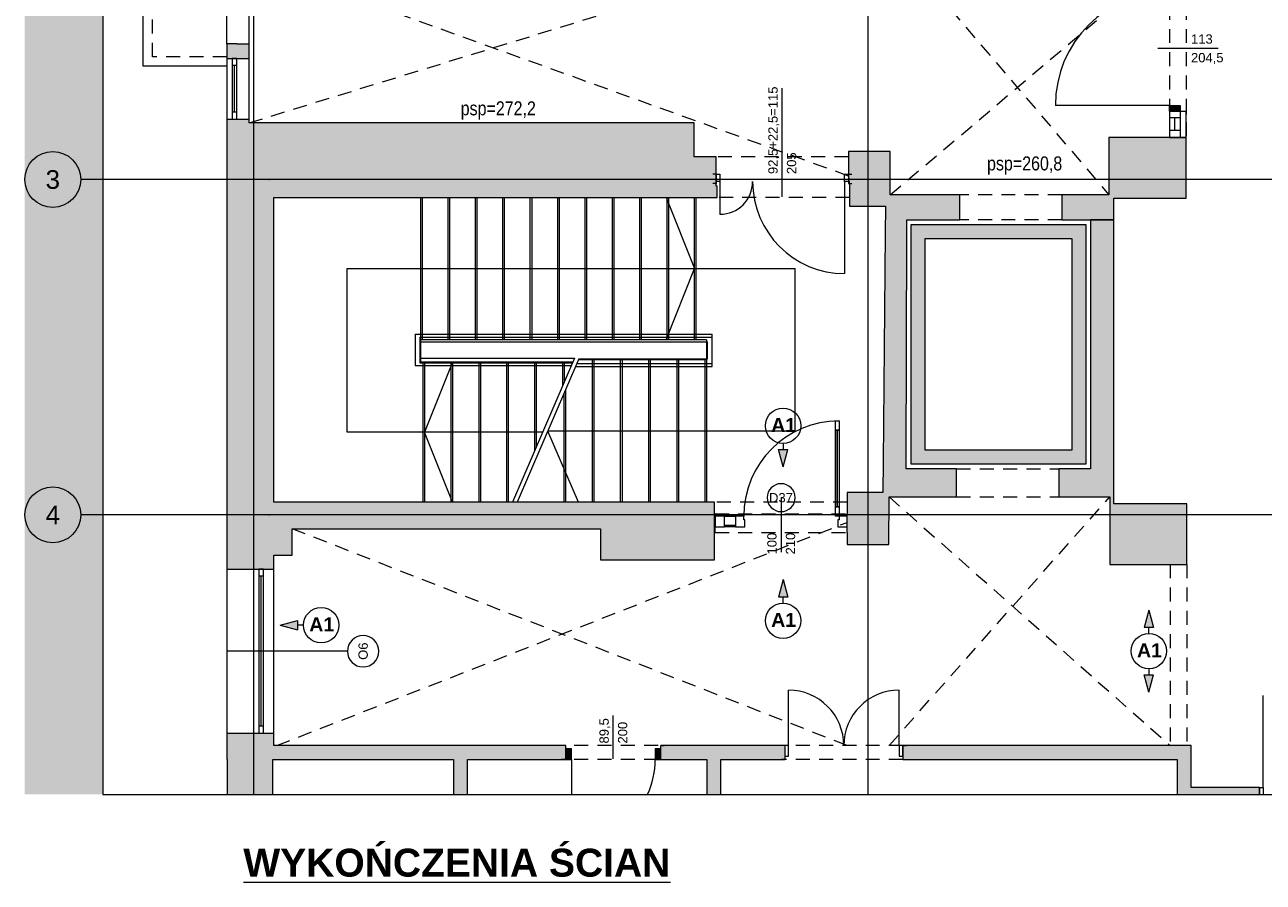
# Paper-space layout 'A-47 WYKOŃCZENIA ŚCIAN - PIĘTRO 2' of a CAD drawing. Header units: millimetres. Extents: x 0 to 500, y 0 to 350.
# Tile 2 of 17: x 71 to 204, y 89 to 181. Entities that reach past the tile are written whole.
import ezdxf
from ezdxf.xclip import XClip

# ---------------------------------------------------------------- set-up
doc = ezdxf.new("R2010")
doc.units = ezdxf.units.MM
doc.header["$MEASUREMENT"] = 0
doc.header["$XCLIPFRAME"] = 0
for name, pattern in [('DASHDOTX2', [1000, 500, -250, 0, -250]), ('GESTRICHELT2', [93.75, 62.5, -31.25]), ('Przer. długie kreski', [2.5, 1.5, -1]), ('PRZERYWANA_DU_A', [550, 350, -200])]:
    doc.linetypes.add(name, pattern=pattern)
for name, color, linetype, lineweight in [('0_Nr_pióra__2', 8, 'Continuous', 13), ('A__OKŁADZINY ŚCIAN_Nr_pióra__1', 7, 'Continuous', 20), ('A_winda_Nr_pióra__1', 7, 'Continuous', 20), ('A_ściany_Nr_pióra__1', 7, 'Continuous', 20), ('A_ściany_Nr_pióra__3', 252, 'Continuous', 13), ('Drzwi Archicad_Nr_pióra__1', 7, 'Continuous', 20), ('Drzwi Archicad_Nr_pióra__3', 252, 'Continuous', 13), ('Okna Archicada_Nr_pióra__3', 252, 'Continuous', 13), ('Znaczniki drzwi Archicada_Nr_pióra__3', 252, 'Continuous', 13), ('Znaczniki okien Archicada_Nr_pióra__3', 252, 'Continuous', 13)]:
    doc.layers.add(name, color=color, linetype=linetype, lineweight=lineweight)
for name, color, linetype in [('A__OKŁADZINY ŚCIAN', 7, 'Continuous'), ('A_podrys', 7, 'Continuous'), ('A_winda', 7, 'Continuous'), ('A_ściany', 7, 'Continuous'), ('Drzwi Archicad', 7, 'Continuous')]:
    doc.layers.add(name, color=color, linetype=linetype)
for name, color, linetype, lineweight, true_color in [('A_osie_Nr_pióra__16', 7, 'Continuous', 5, 0x0f0f0f), ('A_osie_Nr_pióra__76', 7, 'Continuous', 5, 0x2d2d2d), ('A_pochwyt_Nr_pióra__161', 7, 'Continuous', 5, 0x949494), ('A_schody_Nr_pióra__10', 7, 'Continuous', 13, 0x4b4b4b), ('A_schody_Nr_pióra__4', 7, 'Continuous', 18, 0x4b4b4b), ('A_sufit_Nr_pióra__4', 7, 'Continuous', 18, 0x4b4b4b), ('A_ściany_Nr_pióra__10', 7, 'Continuous', 13, 0x4b4b4b), ('A_ściany_Nr_pióra__19', 7, 'Continuous', 5, 0x191919), ('Okna Archicada_Nr_pióra__19', 7, 'Continuous', 5, 0x191919)]:
    doc.layers.add(name, color=color, linetype=linetype, lineweight=lineweight, true_color=true_color)
doc.styles.add('STYL_AUTOMATYCZNY_1', font='arial.ttf')
doc.styles.add('STYL_AUTOMATYCZNY_2', font='ARIALN.TTF')
doc.styles.add('STYL_AUTOMATYCZNY_3', font='arial.ttf')
doc.styles.add('STYL_AUTOMATYCZNY_4', font='arial.ttf')

# ---------------------------------------------------------------- blocks, each defined once
blk = doc.blocks.new('Rysunek_1_1', base_point=(-1547.43, -280.34))
at = {"linetype": 'Continuous', "lineweight": 0, "true_color": 0x484848}
blk.add_hatch(color=251, dxfattribs=at).paths.add_polyline_path([(71.32, 98.74), (79.7, 98.74), (79.7, 307.55), (71.32, 307.55)])
at = {"layer": 'A__OKŁADZINY ŚCIAN', "linetype": 'Continuous', "lineweight": 0, "true_color": 0x000000}
for points in [[(152.76, 133.9), (153.26, 135.76), (152.26, 135.76)], [(152.76, 121.79), (152.26, 119.92), (153.26, 119.92)], [(192.05, 118.52), (191.55, 116.65), (192.55, 116.65)], [(98.75, 116.9), (100.62, 116.4), (100.62, 117.4)], [(192.05, 109.71), (192.55, 111.58), (191.55, 111.58)]]:
    blk.add_hatch(color=18, dxfattribs=at).paths.add_polyline_path(points)
at = {"layer": 'A_winda', "linetype": 'Continuous', "lineweight": 0, "true_color": 0xfdfdfd}
h = blk.add_hatch(color=7, dxfattribs=at)
h.paths.add_polyline_path([(166.53, 159.9), (166.53, 134.17), (185.28, 134.17), (185.28, 159.9)])
h.paths.add_polyline_path([(183.78, 158.4), (183.78, 135.67), (168.03, 135.67), (168.03, 158.4)], flags=0)
at = {"layer": 'A_ściany', "linetype": 'Continuous', "lineweight": 0, "true_color": 0x000000}
for points in [[(93, 177.71), (95.4, 177.71), (95.4, 179.31), (94.1, 179.31), (93, 179.31)], [(95.4, 171.21), (93, 171.21), (93, 170.82), (95.4, 170.82)], [(98.05, 162.82), (93, 170.82), (93, 122.9), (98.05, 122.9)], [(98.05, 162.82), (143.21, 162.82), (143.21, 170.82), (93, 170.82)], [(184.78, 163.1), (184.78, 160.4), (185.78, 160.4), (188.28, 160.4), (188.28, 162.75), (196.05, 162.75), (196.05, 169.25), (187.76, 169.25), (187.76, 163.1)], [(159.88, 161.89), (163.74, 161.89), (163.72, 158.95), (166.04, 158.97), (166.05, 160.4), (167.24, 160.4), (167.24, 163.1), (164.26, 163.1), (164.26, 167.76), (159.8, 167.76), (159.8, 165.11), (159.88, 164.02)], [(143.21, 167.16), (143.21, 162.82), (145.68, 162.82), (145.68, 164.02), (145.57, 164.02), (145.57, 167.16)], [(145.57, 165.32), (145.56, 164.32)], [(167.24, 163.1), (167.24, 160.4), (171.7, 160.4), (171.7, 163.1)], [(184.78, 163.1), (182.7, 163.1), (182.7, 160.4), (184.78, 160.4)], [(184.86, 130.66), (187.84, 130.66), (187.84, 123.43), (196.13, 123.43), (196.13, 129.93), (188.28, 129.93), (188.28, 160.4), (185.78, 160.4), (185.78, 133.67), (184.86, 133.67)], [(163.72, 158.95), (163.5, 134.47), (165.97, 134.47), (166.04, 158.97)], [(165.97, 134.47), (163.5, 134.47), (163.47, 131.14), (159.65, 131.14), (159.65, 125.56), (164.13, 125.56), (164.14, 130.67), (167.02, 130.67), (167.02, 133.67), (165.97, 133.67)], [(167.02, 130.67), (171.39, 130.67), (171.39, 133.67), (167.02, 133.67)], [(182.39, 130.67), (184.86, 130.67), (184.86, 133.67), (182.39, 133.67)], [(100.05, 130.1), (98.05, 130.1), (98.05, 124.4), (100.05, 124.4)], [(133.15, 130.1), (100.05, 130.1), (100.05, 127.25), (133.15, 127.25)], [(145.38, 130.1), (133.15, 130.1), (133.15, 123.9), (145.38, 123.9)], [(145.38, 128.85), (145.38, 126.85), (145.45, 126.85), (145.45, 128.85)], [(98.05, 105.3), (93, 105.3), (93, 102.48), (98.05, 103.98)], [(98.05, 103.98), (93, 102.48), (129.43, 102.48), (129.43, 103.98)], [(139.62, 102.48), (152.93, 102.48), (152.93, 103.98), (139.62, 103.98)], [(165.63, 103.98), (165.63, 102.48), (196.58, 102.48), (196.58, 103.98)], [(97.97, 102.48), (93.04, 102.48), (93.04, 98.74), (97.97, 98.74)], [(118.87, 102.48), (117.37, 102.48), (117.37, 98.74), (118.87, 98.74)], [(146.08, 102.48), (144.58, 102.48), (144.58, 98.74), (146.08, 98.74)], [(195.08, 98.74), (196.58, 98.74), (196.58, 102.48), (195.08, 102.48)], [(196.58, 99.48), (196.58, 98.74), (203.93, 98.74), (203.93, 99.48)]]:
    blk.add_hatch(color=18, dxfattribs=at).paths.add_polyline_path(points)
at = {"layer": 'Drzwi Archicad', "linetype": 'Continuous', "lineweight": 0, "true_color": 0xfdfdfd}
for points in [[(194.25, 172.09), (195.4, 172.09), (195.4, 172.69), (194.25, 172.69)], [(129.43, 102.48), (130.03, 102.48), (130.03, 103.63), (129.43, 103.63)], [(139.62, 103.63), (139.02, 103.63), (139.02, 102.48), (139.62, 102.48)]]:
    blk.add_hatch(color=7, dxfattribs=at).paths.add_polyline_path(points)
at = {"layer": '0_Nr_pióra__2', "color": 8, "linetype": 'PRZERYWANA_DU_A', "lineweight": 13, "flags": 128}
for points in [[(79.7, 307.55), (79.7, 98.74)], [(79.7, 98.74), (194.7, 98.74)], [(194.7, 98.74), (229.7, 98.74)]]:
    blk.add_lwpolyline(points, dxfattribs=at)
at = {"layer": 'A__OKŁADZINY ŚCIAN_Nr_pióra__1', "color": 7, "linetype": 'Continuous', "lineweight": 20}
for p, q in [((152.26, 135.76), (153.26, 135.76)), ((152.76, 133.9), (152.26, 135.76)), ((152.76, 136.4), (152.76, 135.76)), ((152.76, 133.9), (153.26, 135.76)), ((152.76, 121.79), (152.26, 119.92)), ((152.76, 121.79), (153.26, 119.92)), ((153.26, 119.92), (152.26, 119.92)), ((152.76, 119.29), (152.76, 119.92)), ((192.05, 118.52), (191.55, 116.65)), ((192.05, 118.52), (192.55, 116.65)), ((98.75, 116.9), (100.62, 117.4)), ((100.62, 117.4), (100.62, 116.4)), ((98.75, 116.9), (100.62, 116.4)), ((101.25, 116.9), (100.62, 116.9)), ((192.55, 116.65), (191.55, 116.65)), ((192.05, 116.02), (192.05, 116.65)), ((192.05, 112.21), (192.05, 111.58)), ((191.55, 111.58), (192.55, 111.58)), ((192.05, 109.71), (191.55, 111.58)), ((192.05, 109.71), (192.55, 111.58))]:
    blk.add_line(p, q, dxfattribs=at)
for centre in [(152.76, 138.3), (103.15, 116.9), (152.76, 117.38), (192.05, 114.12)]:
    blk.add_circle(centre, 1.9, dxfattribs=at)
at = {"layer": 'A_osie_Nr_pióra__16', "color": 250, "linetype": 'DASHDOTX2', "lineweight": 5, "true_color": 0x0f0f0f}
for p, q in [((95.87, 230.56), (95.87, 98.74)), ((161.87, 230.56), (161.87, 98.74)), ((97.57, 164.74), (77.32, 164.74)), ((321.77, 164.74), (97.57, 164.74)), ((97.57, 164.74), (97.57, 164.74)), ((97.57, 128.74), (77.32, 128.74)), ((321.77, 128.74), (97.57, 128.74)), ((97.57, 128.74), (97.57, 128.74))]:
    blk.add_line(p, q, dxfattribs=at)
for p in [(97.57, 164.74), (97.57, 128.74)]:
    blk.add_point(p, dxfattribs=at)
at = {"layer": 'A_osie_Nr_pióra__76', "color": 250, "linetype": 'Continuous', "lineweight": 5, "true_color": 0x2d2d2d}
for centre in [(74.32, 164.74), (74.32, 128.74)]:
    blk.add_circle(centre, 3, dxfattribs=at)
at = {"layer": 'A_pochwyt_Nr_pióra__161', "color": 252, "linetype": 'Continuous', "lineweight": 5, "true_color": 0x949494}
for p, q in [((113.25, 148.12), (113.25, 144.77)), ((113.25, 148.12), (145.15, 148.12)), ((113.75, 147.82), (145.15, 147.82)), ((113.75, 147.82), (113.75, 145.07)), ((145.15, 144.68), (145.15, 148.12)), ((113.75, 147.32), (144.65, 147.32)), ((144.65, 145.48), (144.65, 147.32)), ((113.75, 145.57), (130.37, 145.57)), ((113.75, 145.07), (130.16, 145.07)), ((130.83, 145.48), (144.65, 145.48)), ((113.25, 144.77), (130.03, 144.77)), ((130.49, 144.68), (145.15, 144.68)), ((130.62, 144.98), (145.15, 144.98))]:
    blk.add_line(p, q, dxfattribs=at)
at = {"layer": 'A_schody_Nr_pióra__10', "color": 251, "linetype": 'GESTRICHELT2', "lineweight": 13, "true_color": 0x4b4b4b}
for p, q in [((114, 162.82), (114, 147.52)), ((116.94, 162.82), (116.94, 147.52)), ((119.88, 162.82), (119.88, 147.52)), ((122.82, 162.82), (122.82, 147.52)), ((125.76, 162.82), (125.76, 147.52)), ((128.7, 162.82), (128.7, 147.52)), ((131.64, 162.82), (131.64, 147.52)), ((134.58, 162.82), (134.58, 147.52)), ((137.52, 162.82), (137.52, 147.52)), ((140.46, 162.82), (140.46, 147.52)), ((143.4, 162.82), (143.4, 147.52)), ((114.1, 130.1), (114.1, 145.14)), ((117.1, 130.1), (117.1, 145.14)), ((120.1, 130.1), (120.1, 145.14)), ((123.1, 130.1), (123.1, 145.14)), ((126.1, 135.64), (126.1, 145.14)), ((129.1, 142.61), (129.1, 145.14)), ((132.28, 130.1), (132.28, 145.39)), ((135.31, 130.1), (135.31, 145.39)), ((138.34, 130.1), (138.34, 145.39)), ((141.37, 130.1), (141.37, 145.39)), ((144.4, 130.1), (144.4, 145.39)), ((129.25, 130.1), (129.25, 141.79))]:
    blk.add_line(p, q, dxfattribs=at)
at = {"layer": 'A_schody_Nr_pióra__4', "color": 251, "linetype": 'Continuous', "lineweight": 18, "true_color": 0x4b4b4b}
for p, q in [((113.85, 145.14), (113.85, 162.82)), ((116.79, 147.52), (116.79, 162.82)), ((119.73, 147.52), (119.73, 162.82)), ((122.67, 147.52), (122.67, 162.82)), ((125.61, 147.52), (125.61, 162.82)), ((128.55, 147.52), (128.55, 162.82)), ((131.49, 147.52), (131.49, 162.82)), ((134.43, 147.52), (134.43, 162.82)), ((137.37, 147.52), (137.37, 162.82)), ((140.19, 162.82), (143.25, 155.17)), ((140.31, 147.52), (140.31, 162.82)), ((143.25, 147.52), (143.25, 162.82)), ((105.95, 137.62), (105.95, 155.17)), ((105.95, 155.17), (154.05, 155.17)), ((140.19, 147.52), (143.25, 155.17)), ((154.05, 137.74), (154.05, 155.17)), ((144.55, 147.52), (113.85, 147.52)), ((144.55, 147.52), (144.55, 130.1)), ((130.19, 145.14), (113.85, 145.14)), ((114.25, 145.14), (114.25, 130.1)), ((117.25, 145.14), (114.25, 137.62)), ((117.25, 145.14), (117.25, 130.1)), ((120.25, 145.14), (120.25, 130.1)), ((123.25, 145.14), (123.25, 130.1)), ((130.37, 145.57), (123.71, 130.1)), ((130.83, 145.48), (124.21, 130.1)), ((126.25, 145.14), (126.25, 135.99)), ((129.25, 145.14), (129.25, 142.95)), ((144.55, 145.39), (130.79, 145.39)), ((132.43, 145.39), (132.43, 130.1)), ((135.46, 145.39), (135.46, 130.1)), ((138.49, 145.39), (138.49, 130.1)), ((141.52, 145.39), (141.52, 130.1)), ((129.4, 142.14), (129.4, 130.1)), ((126.95, 137.62), (105.95, 137.62)), ((117.25, 130.1), (114.25, 137.62)), ((154.05, 137.74), (127.5, 137.74)), ((130.79, 130.1), (127.5, 137.74))]:
    blk.add_line(p, q, dxfattribs=at)
at = {"layer": 'A_sufit_Nr_pióra__4', "color": 251, "linetype": 'Przer. długie kreski', "lineweight": 18, "true_color": 0x4b4b4b}
for p, q in [((95.4, 170.82), (159.8, 190.59)), ((164.26, 190.59), (187.76, 163.1)), ((159.8, 165.11), (95.4, 188.29)), ((164.26, 163.1), (194.25, 188.39)), ((164.14, 130.67), (194.33, 103.98)), ((164.14, 103.98), (187.84, 130.66)), ((98.4, 103.98), (159.65, 127.94)), ((159.65, 103.98), (100.05, 127.25))]:
    blk.add_line(p, q, dxfattribs=at)
at = {"layer": 'A_winda_Nr_pióra__1', "color": 7, "linetype": 'PRZERYWANA_DU_A', "lineweight": 20, "flags": 128}
for points in [[(166.53, 159.9), (185.28, 159.9), (185.28, 134.17), (166.53, 134.17)], [(183.78, 158.4), (183.78, 135.67), (168.03, 135.67), (168.03, 158.4)]]:
    blk.add_lwpolyline(points, close=True, dxfattribs=at)
at = {"layer": 'A_ściany_Nr_pióra__1', "color": 7, "linetype": 'Continuous', "lineweight": 20}
for p, q in [((94.1, 179.31), (93, 179.31)), ((94.1, 179.31), (95.4, 179.31)), ((93, 177.71), (95.4, 177.71)), ((93, 171.21), (95.4, 171.21)), ((145.57, 165.32), (145.2, 165.32)), ((145.57, 165.32), (145.57, 164.52)), ((159.77, 165.32), (160.14, 165.32)), ((159.77, 165.32), (159.77, 164.52)), ((145.57, 164.32), (145.2, 164.32)), ((145.57, 164.52), (145.57, 164.32)), ((159.77, 164.52), (159.77, 164.32)), ((159.77, 164.32), (160.14, 164.32)), ((171.7, 163.1), (171.7, 160.4)), ((182.7, 163.1), (182.7, 160.4)), ((145.45, 128.6), (145.45, 128.85)), ((145.45, 127.45), (145.45, 128.6)), ((159.65, 128.6), (159.65, 128.85)), ((159.65, 127.45), (159.65, 128.6)), ((145.45, 126.85), (145.45, 127.45)), ((159.65, 126.85), (159.65, 127.45)), ((93, 122.9), (98.05, 122.9)), ((93, 105.3), (98.05, 105.3)), ((129.43, 103.98), (129.06, 103.98)), ((129.43, 103.63), (129.43, 103.98)), ((139.62, 103.98), (139.99, 103.98)), ((139.62, 103.63), (139.62, 103.98)), ((152.93, 103.98), (152.56, 103.98)), ((152.93, 103.98), (152.93, 102.83)), ((165.63, 103.98), (166, 103.98)), ((165.63, 103.98), (165.63, 102.83)), ((129.43, 102.48), (128.96, 102.48)), ((129.43, 102.48), (129.43, 103.63)), ((139.62, 102.48), (139.62, 103.63)), ((139.62, 102.48), (140.09, 102.48)), ((152.93, 102.48), (152.56, 102.48)), ((152.93, 102.83), (152.93, 102.48)), ((165.63, 102.83), (165.63, 102.48)), ((165.63, 102.48), (166, 102.48)), ((203.93, 99.48), (203.56, 99.48)), ((203.93, 99.48), (203.93, 98.74))]:
    blk.add_line(p, q, dxfattribs=at)
at = {"layer": 'A_ściany_Nr_pióra__1', "color": 7, "linetype": 'Continuous', "lineweight": 20, "flags": 128}
for points in [[(93, 179.31), (93, 177.71)], [(95.4, 177.71), (95.4, 179.31)], [(93, 171.21), (93, 170.82)], [(93, 170.82), (93, 122.9)], [(95.4, 170.82), (95.4, 171.21)], [(143.21, 170.82), (95.4, 170.82)], [(143.21, 167.16), (143.21, 170.82)], [(196.05, 169.25), (187.76, 169.25)], [(187.76, 169.25), (187.76, 163.1)], [(194.25, 169.25), (196.05, 169.25)], [(196.05, 162.75), (196.05, 169.25)], [(164.26, 167.76), (159.8, 167.76)], [(159.8, 167.76), (159.8, 165.11)], [(164.26, 163.1), (164.26, 167.76)], [(145.57, 167.16), (143.21, 167.16)], [(145.57, 164.02), (145.57, 167.16)], [(145.56, 165.32), (145.56, 164.32)], [(159.8, 165.11), (159.88, 164.02)], [(145.68, 164.02), (145.57, 164.02)], [(145.68, 162.82), (145.68, 164.02)], [(159.88, 164.02), (159.88, 161.89)], [(98.05, 130.1), (98.05, 162.82)], [(98.05, 162.82), (143.21, 162.82)], [(143.21, 162.82), (145.68, 162.82)], [(167.24, 163.1), (164.26, 163.1)], [(171.7, 163.1), (167.24, 163.1)], [(184.78, 163.1), (182.7, 163.1)], [(187.76, 163.1), (184.78, 163.1)], [(188.28, 160.4), (188.28, 162.75)], [(188.28, 162.75), (196.05, 162.75)], [(159.88, 161.89), (163.74, 161.89)], [(163.74, 161.89), (163.72, 158.95)], [(166.04, 158.97), (166.05, 160.4)], [(166.05, 160.4), (167.24, 160.4)], [(167.24, 160.4), (171.7, 160.4)], [(182.7, 160.4), (184.78, 160.4)], [(184.78, 160.4), (185.78, 160.4)], [(185.78, 160.4), (188.28, 160.4)], [(188.28, 160.4), (185.78, 160.4)], [(185.78, 160.4), (185.78, 133.67)], [(188.28, 129.93), (188.28, 160.4)], [(163.72, 158.95), (163.5, 134.47)], [(165.97, 134.47), (166.04, 158.97)], [(163.5, 134.47), (163.47, 131.14)], [(165.97, 133.67), (165.97, 134.47)], [(167.02, 133.67), (165.97, 133.67)], [(171.39, 133.67), (167.02, 133.67)], [(171.39, 130.67), (171.39, 133.67)], [(184.86, 133.67), (182.39, 133.67)], [(182.39, 133.67), (182.39, 130.67)], [(185.78, 133.67), (184.86, 133.67)], [(163.47, 131.14), (159.65, 131.14)], [(159.65, 131.14), (159.65, 128.85)], [(164.13, 125.56), (164.14, 130.67)], [(164.14, 130.67), (167.02, 130.67)], [(167.02, 130.67), (171.39, 130.67)], [(182.39, 130.67), (184.86, 130.67)], [(184.86, 130.66), (187.84, 130.66)], [(187.84, 130.66), (187.84, 123.43)], [(100.05, 130.1), (98.05, 130.1)], [(133.15, 130.1), (100.05, 130.1)], [(145.38, 130.1), (133.15, 130.1)], [(145.38, 123.9), (145.38, 130.1)], [(196.13, 129.93), (188.28, 129.93)], [(196.13, 123.43), (196.13, 129.93)], [(145.45, 128.85), (145.38, 128.85)], [(145.38, 128.85), (145.38, 126.85)], [(100.05, 127.25), (133.15, 127.25)], [(100.05, 124.4), (100.05, 127.25)], [(133.15, 127.25), (133.15, 123.9)], [(145.38, 126.85), (145.45, 126.85)], [(159.65, 126.85), (159.65, 125.56)], [(159.65, 125.56), (164.13, 125.56)], [(98.05, 122.9), (98.05, 124.4)], [(98.05, 124.4), (100.05, 124.4)], [(133.15, 123.9), (145.38, 123.9)], [(187.84, 123.43), (196.13, 123.43)], [(93, 105.3), (93, 102.48)], [(98.05, 103.98), (98.05, 105.3)], [(129.43, 103.98), (98.05, 103.98)], [(152.93, 103.98), (139.62, 103.98)], [(196.58, 103.98), (165.63, 103.98)], [(196.58, 102.48), (196.58, 103.98)], [(93, 102.48), (93.04, 102.48)], [(93.04, 102.48), (93.04, 98.74)], [(97.97, 102.48), (117.37, 102.48)], [(97.97, 98.74), (97.97, 102.48)], [(117.37, 102.48), (117.37, 98.74)], [(118.87, 102.48), (129.43, 102.48)], [(118.87, 98.74), (118.87, 102.48)], [(139.62, 102.48), (144.58, 102.48)], [(144.58, 102.48), (144.58, 98.74)], [(146.08, 102.48), (152.93, 102.48)], [(146.08, 98.74), (146.08, 102.48)], [(165.63, 102.48), (195.08, 102.48)], [(195.08, 102.48), (195.08, 98.74)], [(196.58, 99.48), (196.58, 102.48)], [(203.93, 99.48), (196.58, 99.48)]]:
    blk.add_lwpolyline(points, dxfattribs=at)
at = {"layer": 'A_ściany_Nr_pióra__10', "color": 251, "linetype": 'Continuous', "lineweight": 13, "true_color": 0x4b4b4b}
for p, q in [((84.04, 176.91), (84.04, 194.71)), ((93, 176.91), (84.04, 176.91))]:
    blk.add_line(p, q, dxfattribs=at)
at = {"layer": 'A_ściany_Nr_pióra__10', "color": 251, "linetype": 'Przer. długie kreski', "lineweight": 13, "true_color": 0x4b4b4b}
for p, q in [((85.04, 177.91), (85.04, 193.71)), ((194.25, 188.39), (194.25, 169.25)), ((196.05, 188.39), (196.05, 169.25)), ((93, 177.91), (85.04, 177.91)), ((159.77, 167.16), (145.57, 167.16)), ((159.88, 162.82), (145.68, 162.82)), ((182.7, 163.1), (171.7, 163.1)), ((182.7, 160.4), (171.7, 160.4)), ((171.39, 133.67), (182.39, 133.67)), ((171.39, 130.67), (182.39, 130.67)), ((159.65, 130.1), (145.38, 130.1)), ((194.33, 123.43), (194.33, 103.98)), ((196.13, 123.43), (196.13, 103.98)), ((139.33, 103.98), (129.43, 103.98)), ((165.63, 103.98), (152.93, 103.98)), ((139.33, 102.48), (129.43, 102.48)), ((165.63, 102.48), (152.93, 102.48))]:
    blk.add_line(p, q, dxfattribs=at)
at = {"layer": 'A_ściany_Nr_pióra__19', "color": 250, "linetype": 'Continuous', "lineweight": 5, "true_color": 0x191919}
for p, q in [((93, 177.71), (93, 171.21)), ((95.4, 171.21), (95.4, 177.71)), ((194.25, 172.09), (194.25, 169.25)), ((196.05, 169.25), (196.05, 172.09))]:
    blk.add_line(p, q, dxfattribs=at)
at = {"layer": 'A_ściany_Nr_pióra__3', "color": 252, "linetype": 'Continuous', "lineweight": 13}
for p, q in [((93, 122.9), (93, 105.3)), ((98.05, 105.3), (98.05, 122.9))]:
    blk.add_line(p, q, dxfattribs=at)
at = {"layer": 'Drzwi Archicad_Nr_pióra__1', "color": 7, "linetype": 'Continuous', "lineweight": 20}
for p, q in [((194.25, 172.69), (182, 172.69)), ((194.25, 172.09), (194.25, 172.69)), ((194.25, 172.69), (195.4, 172.69)), ((195.4, 172.09), (194.25, 172.09)), ((194.25, 172.09), (195.4, 172.09)), ((194.25, 172.09), (195.4, 172.09)), ((194.25, 172.09), (194.25, 171.62)), ((194.25, 172.09), (194.25, 171.62)), ((195.4, 172.69), (195.4, 172.09)), ((195.4, 172.09), (196.05, 172.09)), ((195.4, 172.09), (196.05, 172.09)), ((196.05, 172.09), (196.05, 171.72)), ((196.05, 172.09), (196.05, 171.72)), ((145.57, 165.32), (145.2, 165.32)), ((145.57, 165.32), (145.2, 165.32)), ((145.57, 165.32), (145.97, 165.32)), ((145.57, 164.52), (145.57, 165.32)), ((145.57, 165.32), (145.57, 164.52)), ((145.57, 165.32), (145.57, 164.52)), ((145.97, 165.32), (145.97, 164.52)), ((159.37, 164.52), (159.37, 165.32)), ((159.37, 165.32), (159.77, 165.32)), ((159.77, 165.32), (159.77, 164.52)), ((159.77, 165.32), (159.77, 164.52)), ((159.77, 165.32), (159.77, 164.52)), ((159.77, 165.32), (160.14, 165.32)), ((159.77, 165.32), (160.14, 165.32)), ((145.57, 164.32), (145.2, 164.32)), ((145.57, 164.32), (145.2, 164.32)), ((145.97, 164.52), (145.57, 164.52)), ((145.57, 164.52), (145.57, 164.32)), ((145.57, 164.52), (145.57, 164.32)), ((145.97, 164.52), (145.97, 161)), ((159.77, 164.52), (159.37, 164.52)), ((159.37, 164.52), (159.37, 154.64)), ((159.77, 164.52), (159.77, 164.32)), ((159.77, 164.52), (159.77, 164.32)), ((159.77, 164.32), (160.14, 164.32)), ((159.77, 164.32), (160.14, 164.32)), ((171.7, 163.1), (171.7, 160.4)), ((182.7, 163.1), (182.7, 160.4)), ((153.33, 103.98), (153.33, 109.93)), ((165.23, 103.98), (165.23, 109.93)), ((204.33, 99.48), (204.33, 109.36)), ((129.43, 103.98), (129.06, 103.98)), ((129.43, 103.98), (129.06, 103.98)), ((129.43, 103.63), (129.43, 103.98)), ((129.43, 103.63), (129.43, 103.98)), ((139.62, 103.63), (139.62, 103.98)), ((139.62, 103.63), (139.62, 103.98)), ((139.62, 103.98), (139.99, 103.98)), ((139.62, 103.98), (139.99, 103.98)), ((152.93, 103.98), (152.56, 103.98)), ((152.93, 103.98), (152.56, 103.98)), ((153.33, 103.98), (152.93, 103.98)), ((152.93, 103.98), (152.93, 102.83)), ((152.93, 103.98), (152.93, 102.83)), ((152.93, 103.98), (152.93, 102.83)), ((153.33, 102.83), (153.33, 103.98)), ((165.63, 103.98), (165.23, 103.98)), ((165.23, 103.98), (165.23, 102.83)), ((165.63, 102.83), (165.63, 103.98)), ((165.63, 103.98), (165.63, 102.83)), ((165.63, 103.98), (165.63, 102.83)), ((165.63, 103.98), (166, 103.98)), ((165.63, 103.98), (166, 103.98)), ((129.43, 102.48), (128.96, 102.48)), ((129.43, 102.48), (128.96, 102.48)), ((130.03, 103.63), (129.43, 103.63)), ((129.43, 103.63), (129.43, 102.48)), ((129.43, 102.48), (129.43, 103.63)), ((129.43, 102.48), (129.43, 103.63)), ((129.43, 102.48), (130.03, 102.48)), ((130.03, 102.48), (130.03, 103.63)), ((130.03, 102.48), (130.03, 98.74)), ((139.62, 103.63), (139.02, 103.63)), ((139.02, 103.63), (139.02, 102.48)), ((139.02, 102.48), (139.62, 102.48)), ((139.62, 102.48), (139.62, 103.63)), ((139.62, 102.48), (139.62, 103.63)), ((139.62, 102.48), (139.62, 103.63)), ((139.62, 102.48), (140.09, 102.48)), ((139.62, 102.48), (140.09, 102.48)), ((152.93, 102.48), (152.56, 102.48)), ((152.93, 102.48), (152.56, 102.48)), ((152.93, 102.83), (153.33, 102.83)), ((152.93, 102.83), (152.93, 102.48)), ((152.93, 102.83), (152.93, 102.48)), ((165.23, 102.83), (165.63, 102.83)), ((165.63, 102.83), (165.63, 102.48)), ((165.63, 102.83), (165.63, 102.48)), ((165.63, 102.48), (166, 102.48)), ((165.63, 102.48), (166, 102.48)), ((203.93, 99.48), (203.56, 99.48)), ((203.93, 99.48), (203.56, 99.48)), ((203.93, 99.48), (204.33, 99.48)), ((203.93, 98.74), (203.93, 99.48)), ((203.93, 99.48), (203.93, 98.74)), ((203.93, 99.48), (203.93, 98.74)), ((204.33, 99.48), (204.33, 98.74))]:
    blk.add_line(p, q, dxfattribs=at)
for centre, radius, start, end in [((194.25, 172.69), 12.25, 90, 180), ((145.97, 164.52), 3.52, 270, 0), ((159.37, 164.52), 9.88, 180, 270), ((153.33, 103.98), 5.95, 0, 90), ((165.23, 103.98), 5.95, 90, 180), ((130.03, 102.48), 8.99, 335.4249, 0)]:
    blk.add_arc(centre, radius, start, end, dxfattribs=at)
at = {"layer": 'Drzwi Archicad_Nr_pióra__3', "color": 252, "linetype": 'Continuous', "lineweight": 13}
for p, q in [((158.37, 137.83), (158.37, 138.83)), ((158.37, 138.83), (158.77, 138.83)), ((158.77, 138.83), (158.77, 137.83)), ((158.77, 137.83), (158.37, 137.83)), ((158.57, 137.83), (158.57, 129.6)), ((158.37, 128.6), (158.37, 129.6)), ((158.37, 129.6), (158.77, 129.6)), ((158.77, 129.6), (158.77, 128.6)), ((145.45, 128.6), (145.45, 128.85)), ((146.45, 128.6), (145.45, 128.6)), ((145.45, 128.6), (145.45, 127.45)), ((145.45, 127.45), (145.45, 128.6)), ((145.45, 127.45), (145.45, 128.6)), ((146.45, 127.45), (146.45, 128.6)), ((146.45, 127.45), (146.45, 128.6)), ((146.45, 128.6), (147.65, 128.6)), ((147.65, 128.6), (146.45, 128.6)), ((148.53, 128.6), (147.65, 128.6)), ((147.65, 128.6), (147.65, 127.45)), ((147.65, 128.6), (147.65, 127.45)), ((148.53, 128.2), (148.53, 128.6)), ((148.65, 128.2), (148.53, 128.2)), ((148.65, 127.45), (148.65, 128.2)), ((158.77, 128.6), (158.37, 128.6)), ((158.77, 128.2), (158.65, 128.2)), ((158.65, 128.2), (158.65, 127.45)), ((159.65, 128.6), (158.77, 128.6)), ((158.77, 128.6), (158.77, 128.2)), ((159.65, 128.6), (159.65, 128.85)), ((159.65, 127.45), (159.65, 128.6)), ((159.65, 127.45), (159.65, 128.6)), ((159.65, 127.45), (159.65, 128.6)), ((145.45, 127.45), (146.45, 127.45)), ((145.45, 126.85), (145.45, 127.45)), ((146.45, 127.63), (147.65, 127.63)), ((147.65, 127.45), (146.45, 127.45)), ((147.65, 127.45), (148.65, 127.45)), ((158.65, 127.45), (159.65, 127.45)), ((159.65, 126.85), (159.65, 127.45))]:
    blk.add_line(p, q, dxfattribs=at)
at = {"layer": 'Drzwi Archicad_Nr_pióra__3', "color": 252, "linetype": 'Przer. długie kreski', "lineweight": 13}
for p, q in [((145.45, 128.85), (159.65, 128.85)), ((145.45, 126.85), (159.65, 126.85))]:
    blk.add_line(p, q, dxfattribs=at)
at = {"layer": 'Drzwi Archicad_Nr_pióra__3', "color": 252, "linetype": 'Continuous', "lineweight": 13, "flags": 128}
for points in [[(158.57, 137.83), (158.57, 129.6), (158.37, 129.6), (158.37, 137.83)], [(158.77, 137.83), (158.77, 129.6), (158.57, 129.6), (158.57, 137.83)]]:
    blk.add_lwpolyline(points, close=True, dxfattribs=at)
at = {"layer": 'Drzwi Archicad_Nr_pióra__3', "color": 252, "linetype": 'Continuous', "lineweight": 13}
blk.add_arc((158.77, 128.6), 10.23, 90, 180, dxfattribs=at)
at = {"layer": 'Okna Archicada_Nr_pióra__19', "color": 250, "linetype": 'Continuous', "lineweight": 5, "true_color": 0x191919}
for p, q in [((93, 179.31), (93, 188.11)), ((95.4, 179.31), (95.4, 188.11)), ((94.1, 179.31), (93, 179.31)), ((94.1, 179.31), (95.4, 179.31)), ((94.1, 177.71), (93.6, 177.71)), ((93.6, 177.71), (93.6, 171.21)), ((94.1, 176.96), (93.6, 176.96)), ((93.85, 171.96), (93.85, 176.96)), ((94.1, 171.21), (94.1, 177.71)), ((94.1, 171.96), (93.6, 171.96)), ((195.45, 172.09), (194.25, 172.09)), ((194.25, 172.09), (194.25, 169.25)), ((195.45, 169.25), (195.45, 172.09)), ((93.6, 171.21), (94.1, 171.21)), ((195.45, 171.34), (194.25, 171.34)), ((194.85, 170), (194.85, 171.34)), ((195.45, 170), (194.25, 170)), ((194.25, 169.25), (195.45, 169.25))]:
    blk.add_line(p, q, dxfattribs=at)
at = {"layer": 'Okna Archicada_Nr_pióra__3', "color": 252, "linetype": 'Continuous', "lineweight": 13}
for p, q in [((96.95, 122.9), (96.45, 122.9)), ((96.45, 122.9), (96.45, 105.3)), ((96.95, 105.3), (96.95, 122.9)), ((96.95, 122.15), (96.45, 122.15)), ((96.7, 106.05), (96.7, 122.15)), ((96.95, 106.05), (96.45, 106.05)), ((96.45, 105.3), (96.95, 105.3))]:
    blk.add_line(p, q, dxfattribs=at)
at = {"layer": 'Znaczniki drzwi Archicada_Nr_pióra__3', "color": 252, "linetype": 'Continuous', "lineweight": 13}
for p, q in [((193.01, 178.82), (199.5, 178.82)), ((152.67, 162.86), (152.67, 174.55)), ((152.55, 130.59), (152.55, 124.73)), ((134.52, 102.55), (134.52, 107.22))]:
    blk.add_line(p, q, dxfattribs=at)
at = {"layer": 'Znaczniki drzwi Archicada_Nr_pióra__3', "color": 252, "linetype": 'Continuous', "lineweight": 13, "flags": 128}
blk.add_lwpolyline([(154.05, 130.59, 1), (151.05, 130.59, 1)], format="xyb", close=True, dxfattribs=at)
at = {"layer": 'Znaczniki okien Archicada_Nr_pióra__3', "color": 252, "linetype": 'Continuous', "lineweight": 13}
blk.add_line((105.97, 114.1), (93, 114.1), dxfattribs=at)
for start, end in [(90, 270), (270, 90)]:
    blk.add_arc((107.65, 114.1), 1.68, start, end, dxfattribs=at)
at = {"layer": 'A__OKŁADZINY ŚCIAN_Nr_pióra__1', "color": 7, "linetype": 'Continuous', "lineweight": 20, "char_height": 1.5, "attachment_point": 4, "style": 'STYL_AUTOMATYCZNY_3'}
for insert in [(151.48, 138.39), (101.87, 116.98), (151.48, 117.47), (190.77, 114.2)]:
    blk.add_mtext('\\A1;{\\pql;\\fArial|b1|i0|c238|p0;\\W1.000000;A1}', dxfattribs=dict(at, insert=insert))
at = {"layer": 'A_osie_Nr_pióra__76', "color": 250, "linetype": 'Continuous', "lineweight": 5, "true_color": 0x2d2d2d, "char_height": 2, "attachment_point": 1, "style": 'STYL_AUTOMATYCZNY_1'}
for s, insert in [('\\A1;{\\pql;\\pt0;\\fArial|b0|i0|c238|p0;\\W1.000000;3}', (73.55, 165.74)), ('\\A1;{\\pql;\\pt0;\\fArial|b0|i0|c238|p0;\\W1.000000;4}', (73.55, 129.74))]:
    blk.add_mtext(s, dxfattribs=dict(at, insert=insert))
at = {"layer": 'A_sufit_Nr_pióra__4', "color": 251, "linetype": 'Continuous', "lineweight": 18, "true_color": 0x4b4b4b, "char_height": 1.5, "attachment_point": 5, "style": 'STYL_AUTOMATYCZNY_2'}
for s, insert in [('\\A1;{\\pqc;\\fArial Narrow|b0|i0|c238|p0;\\W1.000000;psp=272,2}', (122.17, 172.15)), ('\\A1;{\\pqc;\\fArial Narrow|b0|i0|c238|p0;\\W1.000000;psp=260,8}', (178.7, 166.24))]:
    blk.add_mtext(s, dxfattribs=dict(at, insert=insert))
at = {"layer": 'Znaczniki drzwi Archicada_Nr_pióra__3', "color": 252, "linetype": 'Continuous', "lineweight": 13, "char_height": 1, "attachment_point": 7}
for s, insert, style in [('\\A1;{\\pql;\\pt1;\\fArial|b0|i0|c238|p0;\\W1.000000;113}', (196.57, 179.3), 'STYL_AUTOMATYCZNY_1'), ('\\A1;{\\pql;\\pt1;\\fArial|b0|i0|c238|p0;\\W1.000000;204,5}', (196.57, 177.13), 'STYL_AUTOMATYCZNY_1'), ('\\A1;{\\pql;\\fArial CE|b0|i0|c238|p0;\\W1.000000;D37}', (151.25, 130.07), 'STYL_AUTOMATYCZNY_4')]:
    blk.add_mtext(s, dxfattribs=dict(at, insert=insert, style=style))
at = {"layer": 'Znaczniki drzwi Archicada_Nr_pióra__3', "color": 252, "linetype": 'Continuous', "lineweight": 13, "char_height": 1, "attachment_point": 7, "rotation": 90}
for s, insert, style in [('\\A1;{\\pql;\\pt1;\\fArial|b0|i0|c238|p0;\\W1.000000;92,5+22,5=115}', (152.36, 165.32), 'STYL_AUTOMATYCZNY_1'), ('\\A1;{\\pql;\\pt1;\\fArial|b0|i0|c238|p0;\\W1.000000;205}', (154.18, 165.32), 'STYL_AUTOMATYCZNY_1'), ('\\A1;{\\pql;\\fArial CE|b0|i0|c238|p0;\\W1.000000;100}', (152.07, 124.49), 'STYL_AUTOMATYCZNY_4'), ('\\A1;{\\pql;\\fArial CE|b0|i0|c238|p0;\\W1.000000;210}', (154.07, 124.49), 'STYL_AUTOMATYCZNY_4'), ('\\A1;{\\pql;\\pt1;\\fArial|b0|i0|c238|p0;\\W1.000000;89,5}', (134.22, 104.2), 'STYL_AUTOMATYCZNY_1'), ('\\A1;{\\pql;\\pt1;\\fArial|b0|i0|c238|p0;\\W1.000000;200}', (136.04, 104.2), 'STYL_AUTOMATYCZNY_1')]:
    blk.add_mtext(s, dxfattribs=dict(at, insert=insert, style=style))
at = {"layer": 'Znaczniki okien Archicada_Nr_pióra__3', "color": 252, "linetype": 'Continuous', "lineweight": 13, "insert": (108.17, 113.18), "char_height": 1, "attachment_point": 7, "rotation": 90, "style": 'STYL_AUTOMATYCZNY_1'}
blk.add_mtext('\\A1;{\\pql;\\pt1;\\fArial|b0|i0|c238|p0;\\W1.000000;O6}', dxfattribs=at)
blk = doc.blocks.new('Rysunek_3_3', base_point=(-2093.98, -379.53))
at = {"layer": '0_Nr_pióra__2', "color": 8, "linetype": 'Continuous', "lineweight": 13, "insert": (94.79, 92.91), "char_height": 3, "attachment_point": 1, "style": 'STYL_AUTOMATYCZNY_3'}
blk.add_mtext('\\A1;{\\pql;\\fArial|b1|i0|c238|p0;\\L\\W1.000000;\\LWYKOŃCZENIA ŚCIAN}', dxfattribs=at)

psp = doc.layouts.new('A-47 WYKOŃCZENIA ŚCIAN - PIĘTRO 2')

# ---------------------------------------------------------------- block references
at = {"layer": 'A_podrys', "color": 37, "linetype": 'Continuous', "lineweight": 5, "true_color": 0x656532}
ref = psp.add_blockref('Rysunek_1_1', (-1547.43, -280.34), dxfattribs=at)
XClip(ref).set_block_clipping_path([(71.3155648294, 98.7392325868), (321.7655360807, 307.5492325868)])
ref = psp.add_blockref('Rysunek_3_3', (-2093.98, -379.53), dxfattribs=at)
XClip(ref).set_block_clipping_path([(71.3155648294, 18.3248926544), (249.5818795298, 93.7392325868)])

doc.saveas('drawing.dxf')
